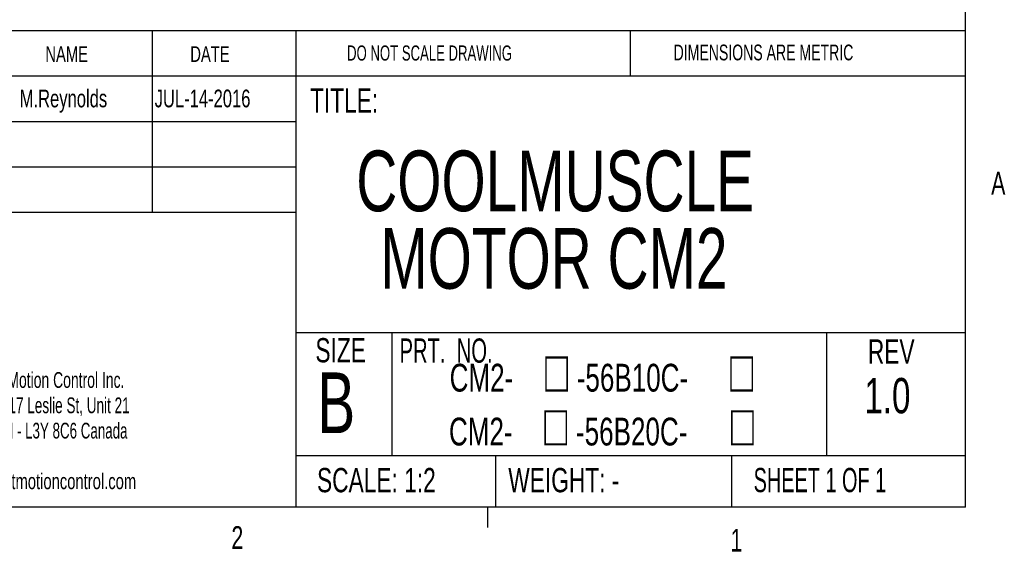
# Model space of a CAD drawing. Extents: x 11 to 421, y 5 to 275.
# Tile 9 of 15: x 317 to 420, y 5 to 61. Entities that reach past the tile are written whole.
import ezdxf
from ezdxf.enums import TextEntityAlignment as Align

# ---------------------------------------------------------------- set-up
doc = ezdxf.new("R2010")
doc.units = 0
doc.layers.get('0').update_dxf_attribs({"linetype": 'CONTINUOUS'})

# ---------------------------------------------------------------- blocks, each defined once
blk = doc.blocks.new('SW_NOTE_5')
at = {"color": 0, "linetype": 'CONTINUOUS'}
for s, width, p in [('Myostat Motion Control Inc.', 0.661111, (0, 0)), ('17817 Leslie St, Unit 21', 0.641667, (3.27, -2.65)), ('Newmarket , ON - L3Y 8C6 Canada', 0.632258, (-4.18, -5.3)), ('www.myostatmotioncontrol.com', 0.7, (-2.82, -10.6))]:
    blk.add_text(s, height=1.651, dxfattribs=dict(at, width=width)).set_placement(p, align=Align.BOTTOM_LEFT)
blk = doc.blocks.new('SW_NOTE_7')
at = {"color": 0, "linetype": 'CONTINUOUS', "width": 0.7}
for s, height, p in [('□', 4.23, (9.99, -0.39)), ('□', 4.23, (29.36, -0.39)), ('CM2-', 2.91, (0, 0)), ('-56B10C-', 2.91, (13.3, 0)), ('□', 4.23, (9.91, -6.03)), ('□', 4.23, (29.44, -6.03)), ('CM2-', 2.91, (-0.07, -5.64)), ('-56B20C-', 2.91, (13.22, -5.64))]:
    blk.add_text(s, height=height, dxfattribs=at).set_placement(p, align=Align.BOTTOM_LEFT)
blk = doc.blocks.new('SW_NOTE_8')
at = {"color": 0, "linetype": 'CONTINUOUS', "width": 0.7}
for s, p in [('COOLMUSCLE', (0, 0)), ('MOTOR CM2', (2.52, -8.11))]:
    blk.add_text(s, height=6.35, dxfattribs=at).set_placement(p, align=Align.BOTTOM_LEFT)

msp = doc.modelspace()

# ---------------------------------------------------------------- linework, layer by layer
at = {"color": 7, "linetype": 'CONTINUOUS'}
for p, q in [((415.9568, 9.9587), (415.9568, 270.3087)), ((302.9194, 59.8531), (415.9568, 59.8531)), ((330.8684, 59.8531), (330.8684, 40.8031)), ((345.8853, 59.8531), (345.8853, 9.9587)), ((380.921, 55.0906), (380.921, 59.8531)), ((302.9194, 55.0906), (415.9568, 55.0906)), ((302.9194, 50.3281), (345.8853, 50.3281)), ((302.9194, 45.5656), (345.8853, 45.5656)), ((345.8853, 40.8031), (302.9194, 40.8031)), ((345.8853, 28.2432), (415.9568, 28.2432)), ((355.9321, 28.2432), (355.9321, 15.366)), ((401.4296, 28.2432), (401.4296, 15.366)), ((345.8853, 15.366), (415.9568, 15.366)), ((366.793, 15.366), (366.793, 9.9587)), ((391.4795, 15.366), (391.4795, 9.9587)), ((415.9568, 9.9587), (15.9068, 9.9587)), ((365.9442, 9.9587), (365.9442, 7.8048))]:
    msp.add_line(p, q, dxfattribs=at)

# ---------------------------------------------------------------- block references
for name, p in [('SW_NOTE_8', (352.2115, 39.0199)), ('SW_NOTE_7', (361.9816, 21.1733)), ('SW_NOTE_5', (310.1897, 21.9408))]:
    msp.add_blockref(name, p, dxfattribs=at)

# ---------------------------------------------------------------- texts
for s, height, width, p in [('NAME', 1.651, 0.7, (319.6806, 56.0534)), ('DATE', 1.651, 0.7, (334.8453, 56.0534)), ('DO NOT SCALE DRAWING', 1.5875, 0.6475, (351.2507, 56.2122)), ('DIMENSIONS ARE METRIC', 1.651, 0.666667, (385.4163, 56.2211)), ('M.Reynolds', 1.85208, 0.7, (316.9966, 51.2453)), ('JUL-14-2016', 1.852083, 0.7, (331.1174, 51.2453)), ('TITLE:', 2.54, 0.7, (347.3752, 50.4806)), ('A', 2.3813, 0.7, (418.6449, 41.9551)), ('SIZE', 2.54, 0.7, (347.9364, 24.3425)), ('PRT.  NO.', 2.54, 0.622222, (356.7375, 24.3069)), ('REV', 2.54, 0.7, (405.7417, 24.2077)), ('B', 6.35, 0.7, (348.1368, 15.7975)), ('1.0', 3.70417, 0.7, (405.3764, 18.6577)), ('SCALE: 1:2', 2.54, 0.7, (348.1054, 10.7491)), ('WEIGHT: -', 2.54, 0.7, (368.1188, 10.7491)), ('SHEET 1 OF 1', 2.54, 0.6125, (393.7877, 10.7573)), ('2', 2.3813, 0.7, (339.1483, 4.8664)), ('1', 2.3813, 0.7, (391.3712, 4.5853))]:
    msp.add_text(s, height=height, dxfattribs=dict(at, width=width)).set_placement(p, align=Align.BOTTOM_LEFT)

doc.saveas('drawing.dxf')
